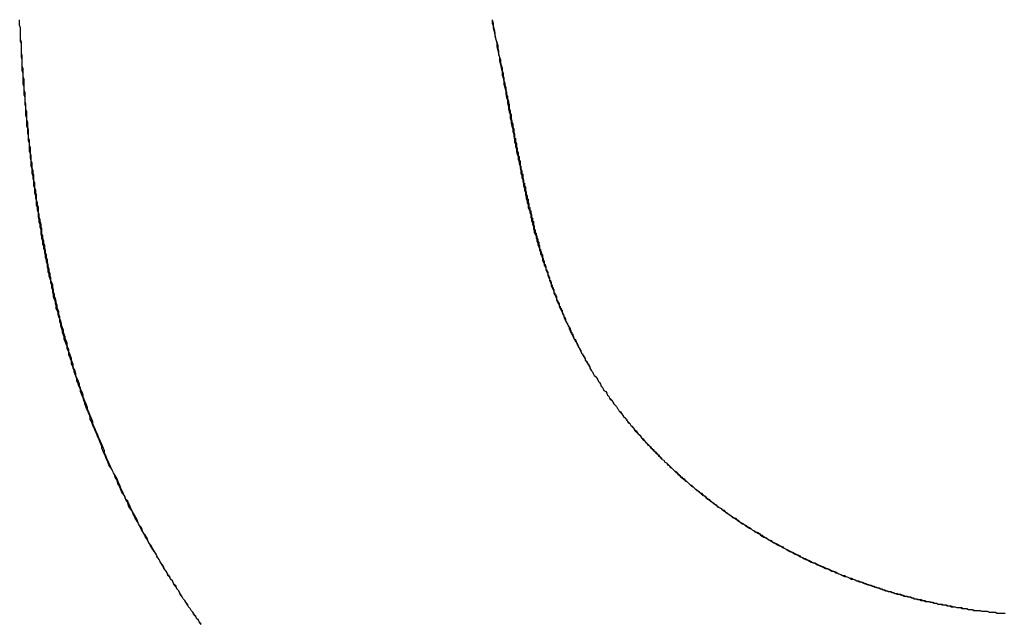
# Model space of a CAD drawing. Extents: x -55 to 3310, y -427 to 1727.
# Tile 27 of 79: x 1008.666 to 1009.768, y 529.299 to 529.975. Entities that reach past the tile are written whole.
import ezdxf

# ---------------------------------------------------------------- set-up
doc = ezdxf.new("R2010")
doc.units = 0
doc.linetypes.add('DURCHGEHEND', pattern=[0])
doc.layers.add('KF_PASSIO_SUB_15_FRONT', color=7, linetype='DURCHGEHEND')

# ---------------------------------------------------------------- blocks, each defined once
blk = doc.blocks.new('KF_PASSIO_SUB_15_FRONT')
at = {"layer": 'KF_PASSIO_SUB_15_FRONT'}
for points in [[(-221.414, -392.464, 0), (-221.416, -392.462, 0), (-221.417, -392.46, 0), (-221.419, -392.458, 0), (-221.42, -392.456, 0), (-221.422, -392.453, 0), (-221.423, -392.451, 0), (-221.425, -392.449, 0), (-221.426, -392.447, 0), (-221.428, -392.445, 0), (-221.429, -392.442, 0), (-221.431, -392.44, 0), (-221.432, -392.438, 0), (-221.434, -392.436, 0), (-221.435, -392.434, 0), (-221.437, -392.431, 0), (-221.438, -392.429, 0), (-221.439, -392.427, 0), (-221.441, -392.425, 0), (-221.442, -392.422, 0), (-221.444, -392.42, 0), (-221.445, -392.418, 0), (-221.446, -392.416, 0), (-221.448, -392.414, 0), (-221.449, -392.411, 0), (-221.451, -392.409, 0), (-221.452, -392.407, 0), (-221.453, -392.405, 0), (-221.455, -392.403, 0), (-221.456, -392.4, 0), (-221.457, -392.398, 0), (-221.459, -392.396, 0), (-221.46, -392.394, 0), (-221.461, -392.392, 0), (-221.463, -392.389, 0), (-221.464, -392.387, 0), (-221.465, -392.385, 0), (-221.466, -392.383, 0), (-221.468, -392.38, 0), (-221.469, -392.378, 0), (-221.47, -392.376, 0), (-221.472, -392.374, 0), (-221.473, -392.372, 0), (-221.474, -392.369, 0), (-221.475, -392.367, 0), (-221.476, -392.365, 0), (-221.478, -392.363, 0), (-221.479, -392.361, 0), (-221.48, -392.358, 0), (-221.481, -392.356, 0), (-221.483, -392.354, 0), (-221.484, -392.352, 0), (-221.485, -392.349, 0), (-221.486, -392.347, 0), (-221.487, -392.345, 0), (-221.488, -392.343, 0), (-221.49, -392.34, 0), (-221.491, -392.338, 0), (-221.492, -392.336, 0), (-221.493, -392.334, 0), (-221.494, -392.331, 0), (-221.495, -392.329, 0), (-221.496, -392.327, 0), (-221.498, -392.325, 0), (-221.499, -392.323, 0), (-221.5, -392.32, 0), (-221.501, -392.318, 0), (-221.502, -392.316, 0), (-221.503, -392.314, 0), (-221.504, -392.311, 0), (-221.505, -392.309, 0), (-221.506, -392.307, 0), (-221.507, -392.304, 0), (-221.508, -392.302, 0), (-221.509, -392.3, 0), (-221.51, -392.298, 0), (-221.512, -392.295, 0), (-221.513, -392.293, 0), (-221.514, -392.291, 0), (-221.515, -392.289, 0), (-221.516, -392.286, 0), (-221.517, -392.284, 0), (-221.518, -392.282, 0), (-221.519, -392.28, 0), (-221.52, -392.277, 0), (-221.521, -392.275, 0), (-221.522, -392.273, 0), (-221.522, -392.27, 0), (-221.523, -392.268, 0), (-221.524, -392.266, 0), (-221.525, -392.263, 0), (-221.526, -392.261, 0), (-221.527, -392.259, 0), (-221.528, -392.257, 0), (-221.529, -392.254, 0), (-221.53, -392.252, 0), (-221.531, -392.25, 0), (-221.532, -392.247, 0), (-221.533, -392.245, 0), (-221.534, -392.243, 0), (-221.535, -392.24, 0), (-221.535, -392.238, 0), (-221.536, -392.236, 0), (-221.537, -392.233, 0), (-221.538, -392.231, 0), (-221.539, -392.229, 0), (-221.54, -392.226, 0), (-221.541, -392.224, 0), (-221.541, -392.222, 0), (-221.542, -392.219, 0), (-221.543, -392.217, 0), (-221.544, -392.215, 0), (-221.545, -392.212, 0), (-221.546, -392.21, 0), (-221.546, -392.208, 0), (-221.547, -392.205, 0), (-221.548, -392.203, 0), (-221.549, -392.2, 0), (-221.55, -392.198, 0), (-221.55, -392.196, 0), (-221.551, -392.193, 0), (-221.552, -392.191, 0), (-221.553, -392.189, 0), (-221.554, -392.186, 0), (-221.554, -392.184, 0), (-221.555, -392.181, 0), (-221.556, -392.179, 0), (-221.557, -392.177, 0), (-221.557, -392.174, 0), (-221.558, -392.172, 0), (-221.559, -392.169, 0), (-221.559, -392.167, 0), (-221.56, -392.164, 0), (-221.561, -392.162, 0), (-221.562, -392.16, 0), (-221.562, -392.157, 0), (-221.563, -392.155, 0), (-221.564, -392.152, 0), (-221.564, -392.15, 0), (-221.565, -392.147, 0), (-221.566, -392.145, 0), (-221.566, -392.143, 0), (-221.567, -392.14, 0), (-221.568, -392.138, 0), (-221.568, -392.135, 0), (-221.569, -392.133, 0), (-221.57, -392.13, 0), (-221.57, -392.128, 0), (-221.571, -392.125, 0), (-221.572, -392.123, 0), (-221.572, -392.12, 0), (-221.573, -392.118, 0), (-221.573, -392.115, 0), (-221.574, -392.113, 0), (-221.575, -392.11, 0), (-221.575, -392.108, 0), (-221.576, -392.105, 0), (-221.576, -392.103, 0), (-221.577, -392.1, 0), (-221.578, -392.098, 0), (-221.578, -392.095, 0), (-221.579, -392.093, 0), (-221.579, -392.09, 0), (-221.58, -392.087, 0), (-221.58, -392.085, 0), (-221.581, -392.082, 0), (-221.582, -392.08, 0), (-221.582, -392.077, 0), (-221.583, -392.075, 0), (-221.583, -392.072, 0), (-221.584, -392.07, 0), (-221.584, -392.067, 0), (-221.585, -392.064, 0), (-221.585, -392.062, 0), (-221.586, -392.059, 0), (-221.586, -392.057, 0), (-221.587, -392.054, 0), (-221.587, -392.051, 0), (-221.588, -392.049, 0), (-221.588, -392.046, 0), (-221.589, -392.043, 0), (-221.589, -392.041, 0), (-221.59, -392.038, 0), (-221.59, -392.036, 0), (-221.591, -392.033, 0), (-221.591, -392.03, 0), (-221.592, -392.028, 0), (-221.592, -392.025, 0), (-221.592, -392.022, 0), (-221.593, -392.02, 0), (-221.593, -392.017, 0), (-221.594, -392.014, 0), (-221.594, -392.012, 0), (-221.595, -392.009, 0), (-221.595, -392.006, 0), (-221.596, -392.004, 0), (-221.596, -392.001, 0), (-221.596, -391.998, 0), (-221.597, -391.995, 0), (-221.597, -391.993, 0), (-221.598, -391.99, 0), (-221.598, -391.987, 0), (-221.598, -391.984, 0), (-221.599, -391.982, 0), (-221.599, -391.979, 0), (-221.6, -391.976, 0), (-221.6, -391.973, 0), (-221.6, -391.971, 0), (-221.601, -391.968, 0), (-221.601, -391.965, 0), (-221.601, -391.962, 0), (-221.602, -391.96, 0), (-221.602, -391.957, 0), (-221.603, -391.954, 0), (-221.603, -391.951, 0), (-221.603, -391.948, 0), (-221.604, -391.946, 0), (-221.604, -391.943, 0), (-221.604, -391.94, 0), (-221.605, -391.937, 0), (-221.605, -391.934, 0), (-221.605, -391.931, 0), (-221.606, -391.929, 0), (-221.606, -391.926, 0), (-221.606, -391.923, 0), (-221.607, -391.92, 0), (-221.607, -391.917, 0), (-221.607, -391.914, 0), (-221.607, -391.911, 0), (-221.608, -391.908, 0), (-221.608, -391.906, 0), (-221.608, -391.903, 0), (-221.609, -391.9, 0), (-221.609, -391.897, 0), (-221.609, -391.894, 0), (-221.609, -391.891, 0), (-221.61, -391.888, 0), (-221.61, -391.885, 0), (-221.61, -391.882, 0), (-221.611, -391.879, 0), (-221.611, -391.876, 0), (-221.611, -391.873, 0), (-221.611, -391.87, 0), (-221.612, -391.867, 0), (-221.612, -391.864, 0), (-221.612, -391.861, 0), (-221.612, -391.858, 0), (-221.612, -391.855, 0), (-221.613, -391.852, 0), (-221.613, -391.849, 0), (-221.613, -391.846, 0), (-221.613, -391.843, 0), (-221.614, -391.84, 0), (-221.614, -391.837, 0), (-221.614, -391.834, 0), (-221.614, -391.831, 0), (-221.614, -391.828, 0), (-221.615, -391.825, 0), (-221.615, -391.822, 0), (-221.615, -391.819, 0), (-221.615, -391.816, 0), (-221.615, -391.813, 0), (-221.616, -391.81, 0), (-221.616, -391.807, 0), (-221.616, -391.803, 0), (-221.616, -391.8, 0), (-221.616, -391.797, 0), (-221.617, -391.794, 0), (-221.617, -391.791, 0), (-221.617, -391.788, 0)], [(-221.414, -392.465, 0), (-221.416, -392.462, 0), (-221.417, -392.46, 0), (-221.419, -392.458, 0), (-221.42, -392.456, 0), (-221.422, -392.454, 0), (-221.423, -392.451, 0), (-221.425, -392.449, 0), (-221.426, -392.447, 0), (-221.428, -392.445, 0), (-221.429, -392.443, 0), (-221.431, -392.44, 0), (-221.432, -392.438, 0), (-221.434, -392.436, 0), (-221.435, -392.434, 0), (-221.437, -392.432, 0), (-221.438, -392.429, 0), (-221.439, -392.427, 0), (-221.441, -392.425, 0), (-221.442, -392.423, 0), (-221.444, -392.421, 0), (-221.445, -392.418, 0), (-221.446, -392.416, 0), (-221.448, -392.414, 0), (-221.449, -392.412, 0), (-221.451, -392.41, 0), (-221.452, -392.407, 0), (-221.453, -392.405, 0), (-221.455, -392.403, 0), (-221.456, -392.401, 0), (-221.457, -392.399, 0), (-221.459, -392.396, 0), (-221.46, -392.394, 0), (-221.461, -392.392, 0), (-221.463, -392.39, 0), (-221.464, -392.387, 0), (-221.465, -392.385, 0), (-221.467, -392.383, 0), (-221.468, -392.381, 0), (-221.469, -392.379, 0), (-221.471, -392.376, 0), (-221.472, -392.374, 0), (-221.473, -392.372, 0), (-221.474, -392.37, 0), (-221.476, -392.367, 0), (-221.477, -392.365, 0), (-221.478, -392.363, 0), (-221.479, -392.361, 0), (-221.481, -392.358, 0), (-221.482, -392.356, 0), (-221.483, -392.354, 0), (-221.484, -392.352, 0), (-221.485, -392.35, 0), (-221.487, -392.347, 0), (-221.488, -392.345, 0), (-221.489, -392.343, 0), (-221.49, -392.341, 0), (-221.491, -392.338, 0), (-221.493, -392.336, 0), (-221.494, -392.334, 0), (-221.495, -392.332, 0), (-221.496, -392.329, 0), (-221.497, -392.327, 0), (-221.498, -392.325, 0), (-221.499, -392.322, 0), (-221.5, -392.32, 0), (-221.502, -392.318, 0), (-221.503, -392.316, 0), (-221.504, -392.313, 0), (-221.505, -392.311, 0), (-221.506, -392.309, 0), (-221.507, -392.307, 0), (-221.508, -392.304, 0), (-221.509, -392.302, 0), (-221.51, -392.3, 0), (-221.511, -392.297, 0), (-221.512, -392.295, 0), (-221.513, -392.293, 0), (-221.514, -392.291, 0), (-221.516, -392.288, 0), (-221.517, -392.286, 0), (-221.518, -392.284, 0), (-221.519, -392.281, 0), (-221.52, -392.279, 0), (-221.521, -392.277, 0), (-221.522, -392.274, 0), (-221.523, -392.272, 0), (-221.524, -392.27, 0), (-221.525, -392.268, 0), (-221.525, -392.265, 0), (-221.526, -392.263, 0), (-221.527, -392.261, 0), (-221.528, -392.258, 0), (-221.529, -392.256, 0), (-221.53, -392.254, 0), (-221.531, -392.251, 0), (-221.532, -392.249, 0), (-221.533, -392.247, 0), (-221.534, -392.244, 0), (-221.535, -392.242, 0), (-221.536, -392.24, 0), (-221.537, -392.237, 0), (-221.538, -392.235, 0), (-221.538, -392.233, 0), (-221.539, -392.23, 0), (-221.54, -392.228, 0), (-221.541, -392.225, 0), (-221.542, -392.223, 0), (-221.543, -392.221, 0), (-221.544, -392.218, 0), (-221.544, -392.216, 0), (-221.545, -392.214, 0), (-221.546, -392.211, 0), (-221.547, -392.209, 0), (-221.548, -392.206, 0), (-221.549, -392.204, 0), (-221.549, -392.202, 0), (-221.55, -392.199, 0), (-221.551, -392.197, 0), (-221.552, -392.194, 0), (-221.553, -392.192, 0), (-221.553, -392.19, 0), (-221.554, -392.187, 0), (-221.555, -392.185, 0), (-221.556, -392.182, 0), (-221.556, -392.18, 0), (-221.557, -392.178, 0), (-221.558, -392.175, 0), (-221.559, -392.173, 0), (-221.559, -392.17, 0), (-221.56, -392.168, 0), (-221.561, -392.165, 0), (-221.562, -392.163, 0), (-221.562, -392.16, 0), (-221.563, -392.158, 0), (-221.564, -392.156, 0), (-221.564, -392.153, 0), (-221.565, -392.151, 0), (-221.566, -392.148, 0), (-221.567, -392.146, 0), (-221.567, -392.143, 0), (-221.568, -392.141, 0), (-221.569, -392.138, 0), (-221.569, -392.136, 0), (-221.57, -392.133, 0), (-221.571, -392.131, 0), (-221.571, -392.128, 0), (-221.572, -392.126, 0), (-221.572, -392.123, 0), (-221.573, -392.121, 0), (-221.574, -392.118, 0), (-221.574, -392.116, 0), (-221.575, -392.113, 0), (-221.576, -392.111, 0), (-221.576, -392.108, 0), (-221.577, -392.106, 0), (-221.577, -392.103, 0), (-221.578, -392.101, 0), (-221.579, -392.098, 0), (-221.579, -392.096, 0), (-221.58, -392.093, 0), (-221.58, -392.09, 0), (-221.581, -392.088, 0), (-221.581, -392.085, 0), (-221.582, -392.083, 0), (-221.582, -392.08, 0), (-221.583, -392.078, 0), (-221.584, -392.075, 0), (-221.584, -392.072, 0), (-221.585, -392.07, 0), (-221.585, -392.067, 0), (-221.586, -392.065, 0), (-221.586, -392.062, 0), (-221.587, -392.059, 0), (-221.587, -392.057, 0), (-221.588, -392.054, 0), (-221.588, -392.052, 0), (-221.589, -392.049, 0), (-221.589, -392.046, 0), (-221.59, -392.044, 0), (-221.59, -392.041, 0), (-221.591, -392.039, 0), (-221.591, -392.036, 0), (-221.592, -392.033, 0), (-221.592, -392.031, 0), (-221.593, -392.028, 0), (-221.593, -392.025, 0), (-221.593, -392.023, 0), (-221.594, -392.02, 0), (-221.594, -392.017, 0), (-221.595, -392.015, 0), (-221.595, -392.012, 0), (-221.596, -392.009, 0), (-221.596, -392.007, 0), (-221.596, -392.004, 0), (-221.597, -392.001, 0), (-221.597, -391.998, 0), (-221.598, -391.996, 0), (-221.598, -391.993, 0), (-221.598, -391.99, 0), (-221.599, -391.988, 0), (-221.599, -391.985, 0), (-221.6, -391.982, 0), (-221.6, -391.979, 0), (-221.6, -391.977, 0), (-221.601, -391.974, 0), (-221.601, -391.971, 0), (-221.601, -391.968, 0), (-221.602, -391.966, 0), (-221.602, -391.963, 0), (-221.603, -391.96, 0), (-221.603, -391.957, 0), (-221.603, -391.955, 0), (-221.604, -391.952, 0), (-221.604, -391.949, 0), (-221.604, -391.946, 0), (-221.605, -391.943, 0), (-221.605, -391.941, 0), (-221.605, -391.938, 0), (-221.606, -391.935, 0), (-221.606, -391.932, 0), (-221.606, -391.929, 0), (-221.606, -391.926, 0), (-221.607, -391.924, 0), (-221.607, -391.921, 0), (-221.607, -391.918, 0), (-221.608, -391.915, 0), (-221.608, -391.912, 0), (-221.608, -391.909, 0), (-221.609, -391.907, 0), (-221.609, -391.904, 0), (-221.609, -391.901, 0), (-221.609, -391.898, 0), (-221.61, -391.895, 0), (-221.61, -391.892, 0), (-221.61, -391.889, 0), (-221.61, -391.886, 0), (-221.611, -391.883, 0), (-221.611, -391.881, 0), (-221.611, -391.878, 0), (-221.611, -391.875, 0), (-221.612, -391.872, 0), (-221.612, -391.869, 0), (-221.612, -391.866, 0), (-221.612, -391.863, 0), (-221.613, -391.86, 0), (-221.613, -391.857, 0), (-221.613, -391.854, 0), (-221.613, -391.851, 0), (-221.613, -391.848, 0), (-221.614, -391.845, 0), (-221.614, -391.842, 0), (-221.614, -391.839, 0), (-221.614, -391.836, 0), (-221.614, -391.833, 0), (-221.615, -391.83, 0), (-221.615, -391.827, 0), (-221.615, -391.824, 0), (-221.615, -391.821, 0), (-221.615, -391.818, 0), (-221.615, -391.815, 0), (-221.616, -391.812, 0), (-221.616, -391.809, 0), (-221.616, -391.806, 0), (-221.616, -391.803, 0), (-221.616, -391.8, 0), (-221.616, -391.797, 0), (-221.617, -391.794, 0), (-221.617, -391.791, 0), (-221.617, -391.788, 0)], [(-221.088, -391.788, 0), (-221.088, -391.792, 0), (-221.087, -391.795, 0), (-221.086, -391.799, 0), (-221.085, -391.803, 0), (-221.085, -391.806, 0), (-221.084, -391.81, 0), (-221.083, -391.813, 0), (-221.082, -391.817, 0), (-221.082, -391.82, 0), (-221.081, -391.823, 0), (-221.081, -391.827, 0), (-221.08, -391.83, 0), (-221.079, -391.833, 0), (-221.079, -391.836, 0), (-221.078, -391.839, 0), (-221.077, -391.842, 0), (-221.077, -391.845, 0), (-221.076, -391.848, 0), (-221.076, -391.851, 0), (-221.075, -391.853, 0), (-221.075, -391.856, 0), (-221.074, -391.859, 0), (-221.074, -391.861, 0), (-221.073, -391.864, 0), (-221.073, -391.867, 0), (-221.072, -391.869, 0), (-221.072, -391.872, 0), (-221.071, -391.874, 0), (-221.071, -391.876, 0), (-221.07, -391.879, 0), (-221.07, -391.881, 0), (-221.069, -391.883, 0), (-221.069, -391.886, 0), (-221.069, -391.888, 0), (-221.068, -391.89, 0), (-221.068, -391.892, 0), (-221.067, -391.894, 0), (-221.067, -391.896, 0), (-221.067, -391.899, 0), (-221.066, -391.901, 0), (-221.066, -391.903, 0), (-221.065, -391.905, 0), (-221.065, -391.907, 0), (-221.065, -391.908, 0), (-221.064, -391.91, 0), (-221.064, -391.912, 0), (-221.064, -391.914, 0), (-221.063, -391.916, 0), (-221.063, -391.918, 0), (-221.063, -391.92, 0), (-221.062, -391.921, 0), (-221.062, -391.923, 0), (-221.062, -391.925, 0), (-221.061, -391.927, 0), (-221.061, -391.928, 0), (-221.061, -391.93, 0), (-221.06, -391.932, 0), (-221.06, -391.933, 0), (-221.06, -391.935, 0), (-221.059, -391.937, 0), (-221.059, -391.938, 0), (-221.059, -391.94, 0), (-221.058, -391.941, 0), (-221.058, -391.943, 0), (-221.058, -391.945, 0), (-221.057, -391.946, 0), (-221.057, -391.948, 0), (-221.057, -391.949, 0), (-221.057, -391.951, 0), (-221.056, -391.952, 0), (-221.056, -391.954, 0), (-221.056, -391.955, 0), (-221.055, -391.957, 0), (-221.055, -391.958, 0), (-221.055, -391.96, 0), (-221.054, -391.961, 0), (-221.054, -391.962, 0), (-221.054, -391.964, 0), (-221.054, -391.965, 0), (-221.053, -391.967, 0), (-221.053, -391.968, 0), (-221.053, -391.97, 0), (-221.052, -391.971, 0), (-221.052, -391.972, 0), (-221.052, -391.974, 0), (-221.051, -391.975, 0), (-221.051, -391.977, 0), (-221.051, -391.978, 0), (-221.051, -391.979, 0), (-221.05, -391.981, 0), (-221.05, -391.982, 0), (-221.05, -391.983, 0), (-221.049, -391.985, 0), (-221.049, -391.986, 0), (-221.049, -391.988, 0), (-221.048, -391.989, 0), (-221.048, -391.99, 0), (-221.048, -391.992, 0), (-221.048, -391.993, 0), (-221.047, -391.994, 0), (-221.047, -391.996, 0), (-221.047, -391.997, 0), (-221.046, -391.998, 0), (-221.046, -392, 0), (-221.046, -392.001, 0), (-221.045, -392.002, 0), (-221.045, -392.004, 0), (-221.045, -392.005, 0), (-221.044, -392.006, 0), (-221.044, -392.008, 0), (-221.044, -392.009, 0), (-221.043, -392.01, 0), (-221.043, -392.012, 0), (-221.043, -392.013, 0), (-221.042, -392.014, 0), (-221.042, -392.016, 0), (-221.042, -392.017, 0), (-221.042, -392.018, 0), (-221.041, -392.019, 0), (-221.041, -392.021, 0), (-221.041, -392.022, 0), (-221.04, -392.023, 0), (-221.04, -392.025, 0), (-221.04, -392.026, 0), (-221.039, -392.027, 0), (-221.039, -392.029, 0), (-221.038, -392.03, 0), (-221.038, -392.031, 0), (-221.038, -392.032, 0), (-221.037, -392.034, 0), (-221.037, -392.035, 0), (-221.037, -392.036, 0), (-221.036, -392.037, 0), (-221.036, -392.039, 0), (-221.036, -392.04, 0), (-221.035, -392.041, 0), (-221.035, -392.042, 0), (-221.035, -392.044, 0), (-221.034, -392.045, 0), (-221.034, -392.046, 0), (-221.034, -392.047, 0), (-221.033, -392.049, 0), (-221.033, -392.05, 0), (-221.032, -392.051, 0), (-221.032, -392.052, 0), (-221.032, -392.054, 0), (-221.031, -392.055, 0), (-221.031, -392.056, 0), (-221.031, -392.057, 0), (-221.03, -392.058, 0), (-221.03, -392.06, 0), (-221.03, -392.061, 0), (-221.029, -392.062, 0), (-221.029, -392.063, 0), (-221.028, -392.064, 0), (-221.028, -392.066, 0), (-221.028, -392.067, 0), (-221.027, -392.068, 0), (-221.027, -392.069, 0), (-221.026, -392.07, 0), (-221.026, -392.072, 0), (-221.026, -392.073, 0), (-221.025, -392.074, 0), (-221.025, -392.075, 0), (-221.024, -392.076, 0), (-221.024, -392.077, 0), (-221.024, -392.079, 0), (-221.023, -392.08, 0), (-221.023, -392.081, 0), (-221.022, -392.082, 0), (-221.022, -392.083, 0), (-221.022, -392.084, 0), (-221.021, -392.086, 0), (-221.021, -392.087, 0), (-221.02, -392.088, 0), (-221.02, -392.089, 0), (-221.019, -392.09, 0), (-221.019, -392.091, 0), (-221.019, -392.093, 0), (-221.018, -392.094, 0), (-221.018, -392.095, 0), (-221.017, -392.096, 0), (-221.017, -392.097, 0), (-221.016, -392.098, 0), (-221.016, -392.1, 0), (-221.016, -392.101, 0), (-221.015, -392.102, 0), (-221.015, -392.103, 0), (-221.014, -392.104, 0), (-221.014, -392.105, 0), (-221.013, -392.106, 0), (-221.013, -392.108, 0), (-221.012, -392.109, 0), (-221.012, -392.11, 0), (-221.011, -392.111, 0), (-221.011, -392.112, 0), (-221.01, -392.113, 0), (-221.01, -392.114, 0), (-221.01, -392.116, 0), (-221.009, -392.117, 0), (-221.009, -392.118, 0), (-221.008, -392.119, 0), (-221.008, -392.12, 0), (-221.007, -392.121, 0), (-221.007, -392.122, 0), (-221.006, -392.123, 0), (-221.006, -392.125, 0), (-221.005, -392.126, 0), (-221.005, -392.127, 0), (-221.004, -392.128, 0), (-221.004, -392.129, 0), (-221.003, -392.13, 0), (-221.003, -392.131, 0), (-221.002, -392.132, 0), (-221.001, -392.134, 0), (-221.001, -392.135, 0), (-221, -392.136, 0), (-221, -392.137, 0), (-220.999, -392.138, 0), (-220.999, -392.139, 0), (-220.998, -392.14, 0), (-220.998, -392.141, 0), (-220.997, -392.143, 0), (-220.997, -392.144, 0), (-220.996, -392.145, 0), (-220.995, -392.146, 0), (-220.995, -392.147, 0), (-220.994, -392.148, 0), (-220.994, -392.149, 0), (-220.993, -392.15, 0), (-220.993, -392.152, 0), (-220.992, -392.153, 0), (-220.992, -392.154, 0), (-220.991, -392.155, 0), (-220.99, -392.156, 0), (-220.99, -392.157, 0), (-220.989, -392.158, 0), (-220.989, -392.159, 0), (-220.988, -392.161, 0), (-220.987, -392.162, 0), (-220.987, -392.163, 0), (-220.986, -392.164, 0), (-220.986, -392.165, 0), (-220.985, -392.166, 0), (-220.984, -392.167, 0), (-220.984, -392.169, 0), (-220.983, -392.17, 0), (-220.982, -392.171, 0), (-220.982, -392.172, 0), (-220.981, -392.173, 0), (-220.98, -392.174, 0), (-220.98, -392.175, 0), (-220.979, -392.176, 0), (-220.979, -392.178, 0), (-220.978, -392.179, 0)], [(-221.088, -391.788, 0), (-221.087, -391.792, 0), (-221.087, -391.797, 0), (-221.086, -391.801, 0), (-221.085, -391.805, 0), (-221.084, -391.81, 0), (-221.083, -391.814, 0), (-221.083, -391.818, 0), (-221.082, -391.822, 0), (-221.081, -391.826, 0), (-221.08, -391.83, 0), (-221.08, -391.834, 0), (-221.079, -391.838, 0), (-221.078, -391.842, 0), (-221.077, -391.846, 0), (-221.077, -391.85, 0), (-221.076, -391.853, 0), (-221.075, -391.857, 0), (-221.075, -391.86, 0), (-221.074, -391.864, 0), (-221.073, -391.868, 0), (-221.073, -391.871, 0), (-221.072, -391.875, 0), (-221.071, -391.878, 0), (-221.071, -391.881, 0), (-221.07, -391.885, 0), (-221.07, -391.888, 0), (-221.069, -391.891, 0), (-221.068, -391.894, 0), (-221.068, -391.898, 0), (-221.067, -391.901, 0), (-221.067, -391.904, 0), (-221.066, -391.907, 0), (-221.065, -391.91, 0), (-221.065, -391.913, 0), (-221.064, -391.916, 0), (-221.064, -391.919, 0), (-221.063, -391.922, 0), (-221.063, -391.925, 0), (-221.062, -391.927, 0), (-221.062, -391.93, 0), (-221.061, -391.933, 0), (-221.061, -391.936, 0), (-221.06, -391.939, 0), (-221.059, -391.941, 0), (-221.059, -391.944, 0), (-221.058, -391.947, 0), (-221.058, -391.949, 0), (-221.057, -391.952, 0), (-221.057, -391.954, 0), (-221.056, -391.957, 0), (-221.056, -391.96, 0), (-221.055, -391.962, 0), (-221.055, -391.965, 0), (-221.054, -391.967, 0), (-221.054, -391.969, 0), (-221.053, -391.972, 0), (-221.053, -391.974, 0), (-221.052, -391.977, 0), (-221.052, -391.979, 0), (-221.051, -391.981, 0), (-221.051, -391.984, 0), (-221.05, -391.986, 0), (-221.05, -391.988, 0), (-221.049, -391.991, 0), (-221.049, -391.993, 0), (-221.048, -391.995, 0), (-221.048, -391.998, 0), (-221.047, -392, 0), (-221.046, -392.002, 0), (-221.046, -392.004, 0), (-221.045, -392.006, 0), (-221.045, -392.009, 0), (-221.044, -392.011, 0), (-221.044, -392.013, 0), (-221.043, -392.015, 0), (-221.043, -392.017, 0), (-221.042, -392.019, 0), (-221.042, -392.022, 0), (-221.041, -392.024, 0), (-221.041, -392.026, 0), (-221.04, -392.028, 0), (-221.039, -392.03, 0), (-221.039, -392.032, 0), (-221.038, -392.034, 0), (-221.038, -392.036, 0), (-221.037, -392.038, 0), (-221.037, -392.04, 0), (-221.036, -392.042, 0), (-221.035, -392.044, 0), (-221.035, -392.046, 0), (-221.034, -392.048, 0), (-221.034, -392.05, 0), (-221.033, -392.052, 0), (-221.032, -392.055, 0), (-221.032, -392.057, 0), (-221.031, -392.059, 0), (-221.03, -392.061, 0), (-221.03, -392.063, 0), (-221.029, -392.064, 0), (-221.028, -392.066, 0), (-221.028, -392.068, 0), (-221.027, -392.07, 0), (-221.026, -392.072, 0), (-221.026, -392.074, 0), (-221.025, -392.076, 0), (-221.024, -392.078, 0), (-221.024, -392.08, 0), (-221.023, -392.082, 0), (-221.022, -392.084, 0), (-221.022, -392.086, 0), (-221.021, -392.088, 0), (-221.02, -392.09, 0), (-221.019, -392.092, 0), (-221.019, -392.094, 0), (-221.018, -392.096, 0), (-221.017, -392.098, 0), (-221.016, -392.1, 0), (-221.016, -392.102, 0), (-221.015, -392.104, 0), (-221.014, -392.106, 0), (-221.013, -392.107, 0), (-221.013, -392.109, 0), (-221.012, -392.111, 0), (-221.011, -392.113, 0), (-221.01, -392.115, 0), (-221.009, -392.117, 0), (-221.008, -392.119, 0), (-221.008, -392.121, 0), (-221.007, -392.123, 0), (-221.006, -392.125, 0), (-221.005, -392.127, 0), (-221.004, -392.129, 0), (-221.003, -392.13, 0), (-221.002, -392.132, 0), (-221.002, -392.134, 0), (-221.001, -392.136, 0), (-221, -392.138, 0), (-220.999, -392.14, 0), (-220.998, -392.142, 0), (-220.997, -392.144, 0), (-220.996, -392.146, 0), (-220.995, -392.148, 0), (-220.994, -392.149, 0), (-220.993, -392.151, 0), (-220.992, -392.153, 0), (-220.991, -392.155, 0), (-220.99, -392.157, 0), (-220.989, -392.159, 0), (-220.988, -392.161, 0), (-220.987, -392.162, 0), (-220.986, -392.164, 0), (-220.985, -392.166, 0), (-220.984, -392.168, 0), (-220.983, -392.17, 0), (-220.982, -392.172, 0), (-220.981, -392.173, 0), (-220.98, -392.175, 0), (-220.979, -392.177, 0), (-220.978, -392.179, 0)], [(-220.978, -392.179, 0), (-220.977, -392.181, 0), (-220.976, -392.182, 0), (-220.975, -392.184, 0), (-220.974, -392.186, 0), (-220.973, -392.187, 0), (-220.971, -392.189, 0), (-220.97, -392.191, 0), (-220.969, -392.193, 0), (-220.968, -392.194, 0), (-220.967, -392.196, 0), (-220.966, -392.198, 0), (-220.965, -392.199, 0), (-220.964, -392.201, 0), (-220.963, -392.203, 0), (-220.961, -392.204, 0), (-220.96, -392.206, 0), (-220.959, -392.208, 0), (-220.958, -392.209, 0), (-220.957, -392.211, 0), (-220.956, -392.213, 0), (-220.954, -392.214, 0), (-220.953, -392.216, 0), (-220.952, -392.218, 0), (-220.951, -392.219, 0), (-220.949, -392.221, 0), (-220.948, -392.223, 0), (-220.947, -392.224, 0), (-220.946, -392.226, 0), (-220.944, -392.227, 0), (-220.943, -392.229, 0), (-220.942, -392.231, 0), (-220.941, -392.232, 0), (-220.939, -392.234, 0), (-220.938, -392.235, 0), (-220.937, -392.237, 0), (-220.936, -392.239, 0), (-220.934, -392.24, 0), (-220.933, -392.242, 0), (-220.932, -392.243, 0), (-220.93, -392.245, 0), (-220.929, -392.247, 0), (-220.928, -392.248, 0), (-220.926, -392.25, 0), (-220.925, -392.251, 0), (-220.923, -392.253, 0), (-220.922, -392.254, 0), (-220.921, -392.256, 0), (-220.919, -392.257, 0), (-220.918, -392.259, 0), (-220.917, -392.26, 0), (-220.915, -392.262, 0), (-220.914, -392.263, 0), (-220.912, -392.265, 0), (-220.911, -392.266, 0), (-220.91, -392.268, 0), (-220.908, -392.269, 0), (-220.907, -392.271, 0), (-220.905, -392.272, 0), (-220.904, -392.274, 0), (-220.902, -392.275, 0), (-220.901, -392.277, 0), (-220.899, -392.278, 0), (-220.898, -392.28, 0), (-220.896, -392.281, 0), (-220.895, -392.283, 0), (-220.893, -392.284, 0), (-220.892, -392.285, 0), (-220.89, -392.287, 0), (-220.889, -392.288, 0), (-220.887, -392.29, 0), (-220.886, -392.291, 0), (-220.884, -392.293, 0), (-220.883, -392.294, 0), (-220.881, -392.295, 0), (-220.88, -392.297, 0), (-220.878, -392.298, 0), (-220.877, -392.3, 0), (-220.875, -392.301, 0), (-220.873, -392.302, 0), (-220.872, -392.304, 0), (-220.87, -392.305, 0), (-220.869, -392.306, 0), (-220.867, -392.308, 0), (-220.865, -392.309, 0), (-220.864, -392.31, 0), (-220.862, -392.312, 0), (-220.861, -392.313, 0), (-220.859, -392.314, 0), (-220.857, -392.316, 0), (-220.856, -392.317, 0), (-220.854, -392.318, 0), (-220.852, -392.32, 0), (-220.851, -392.321, 0), (-220.849, -392.322, 0), (-220.848, -392.324, 0), (-220.846, -392.325, 0), (-220.844, -392.326, 0), (-220.843, -392.327, 0), (-220.841, -392.329, 0), (-220.839, -392.33, 0), (-220.837, -392.331, 0), (-220.836, -392.333, 0), (-220.834, -392.334, 0), (-220.832, -392.335, 0), (-220.831, -392.336, 0), (-220.829, -392.337, 0), (-220.827, -392.339, 0), (-220.826, -392.34, 0), (-220.824, -392.341, 0), (-220.822, -392.342, 0), (-220.82, -392.344, 0), (-220.819, -392.345, 0), (-220.817, -392.346, 0), (-220.815, -392.347, 0), (-220.813, -392.348, 0), (-220.812, -392.349, 0), (-220.81, -392.351, 0), (-220.808, -392.352, 0), (-220.806, -392.353, 0), (-220.804, -392.354, 0), (-220.803, -392.355, 0), (-220.801, -392.356, 0), (-220.799, -392.357, 0), (-220.797, -392.359, 0), (-220.795, -392.36, 0), (-220.794, -392.361, 0), (-220.792, -392.362, 0), (-220.79, -392.363, 0), (-220.788, -392.364, 0), (-220.786, -392.365, 0), (-220.785, -392.366, 0), (-220.783, -392.367, 0), (-220.781, -392.368, 0), (-220.779, -392.37, 0), (-220.777, -392.371, 0), (-220.775, -392.372, 0), (-220.774, -392.373, 0), (-220.772, -392.374, 0), (-220.77, -392.375, 0), (-220.768, -392.376, 0), (-220.766, -392.377, 0), (-220.764, -392.378, 0), (-220.762, -392.379, 0), (-220.76, -392.38, 0), (-220.759, -392.381, 0), (-220.757, -392.382, 0), (-220.755, -392.383, 0), (-220.753, -392.384, 0), (-220.751, -392.385, 0), (-220.749, -392.386, 0), (-220.747, -392.387, 0), (-220.745, -392.388, 0), (-220.743, -392.389, 0), (-220.741, -392.39, 0), (-220.74, -392.391, 0), (-220.738, -392.391, 0), (-220.736, -392.392, 0), (-220.734, -392.393, 0), (-220.732, -392.394, 0), (-220.73, -392.395, 0), (-220.728, -392.396, 0), (-220.726, -392.397, 0), (-220.724, -392.398, 0), (-220.722, -392.399, 0), (-220.72, -392.4, 0), (-220.718, -392.4, 0), (-220.716, -392.401, 0), (-220.714, -392.402, 0), (-220.712, -392.403, 0), (-220.71, -392.404, 0), (-220.708, -392.405, 0), (-220.706, -392.405, 0), (-220.704, -392.406, 0), (-220.702, -392.407, 0), (-220.7, -392.408, 0), (-220.698, -392.409, 0), (-220.696, -392.41, 0), (-220.694, -392.41, 0), (-220.692, -392.411, 0), (-220.69, -392.412, 0), (-220.688, -392.413, 0), (-220.686, -392.413, 0), (-220.684, -392.414, 0), (-220.682, -392.415, 0), (-220.68, -392.416, 0), (-220.678, -392.416, 0), (-220.676, -392.417, 0), (-220.674, -392.418, 0), (-220.672, -392.419, 0), (-220.67, -392.419, 0), (-220.668, -392.42, 0), (-220.666, -392.421, 0), (-220.664, -392.421, 0), (-220.662, -392.422, 0), (-220.66, -392.423, 0), (-220.658, -392.423, 0), (-220.656, -392.424, 0), (-220.654, -392.425, 0), (-220.652, -392.425, 0), (-220.65, -392.426, 0), (-220.648, -392.427, 0), (-220.646, -392.427, 0), (-220.644, -392.428, 0), (-220.642, -392.428, 0), (-220.64, -392.429, 0), (-220.637, -392.43, 0), (-220.635, -392.43, 0), (-220.633, -392.431, 0), (-220.631, -392.431, 0), (-220.629, -392.432, 0), (-220.627, -392.433, 0), (-220.625, -392.433, 0), (-220.623, -392.434, 0), (-220.621, -392.434, 0), (-220.619, -392.435, 0), (-220.617, -392.435, 0), (-220.615, -392.436, 0), (-220.613, -392.436, 0), (-220.61, -392.437, 0), (-220.608, -392.437, 0), (-220.606, -392.438, 0), (-220.604, -392.438, 0), (-220.602, -392.439, 0), (-220.6, -392.439, 0), (-220.598, -392.44, 0), (-220.596, -392.44, 0), (-220.594, -392.441, 0), (-220.591, -392.441, 0), (-220.589, -392.442, 0), (-220.587, -392.442, 0), (-220.585, -392.442, 0), (-220.583, -392.443, 0), (-220.581, -392.443, 0), (-220.579, -392.444, 0), (-220.577, -392.444, 0), (-220.575, -392.444, 0), (-220.572, -392.445, 0), (-220.57, -392.445, 0), (-220.568, -392.446, 0), (-220.566, -392.446, 0), (-220.564, -392.446, 0), (-220.562, -392.447, 0), (-220.56, -392.447, 0), (-220.558, -392.447, 0), (-220.555, -392.448, 0), (-220.553, -392.448, 0), (-220.551, -392.448, 0), (-220.549, -392.449, 0), (-220.547, -392.449, 0), (-220.545, -392.449, 0), (-220.543, -392.449, 0), (-220.54, -392.45, 0), (-220.538, -392.45, 0), (-220.536, -392.45, 0), (-220.534, -392.45, 0), (-220.532, -392.451, 0), (-220.53, -392.451, 0), (-220.528, -392.451, 0), (-220.526, -392.451, 0), (-220.523, -392.452, 0), (-220.521, -392.452, 0), (-220.519, -392.452, 0), (-220.517, -392.452, 0), (-220.515, -392.452, 0)], [(-220.978, -392.179, 0), (-220.977, -392.181, 0), (-220.976, -392.182, 0), (-220.975, -392.184, 0), (-220.974, -392.186, 0), (-220.973, -392.187, 0), (-220.971, -392.189, 0), (-220.97, -392.191, 0), (-220.969, -392.193, 0), (-220.968, -392.194, 0), (-220.967, -392.196, 0), (-220.966, -392.198, 0), (-220.965, -392.199, 0), (-220.964, -392.201, 0), (-220.963, -392.203, 0), (-220.961, -392.204, 0), (-220.96, -392.206, 0), (-220.959, -392.208, 0), (-220.958, -392.209, 0), (-220.957, -392.211, 0), (-220.955, -392.213, 0), (-220.954, -392.214, 0), (-220.953, -392.216, 0), (-220.952, -392.218, 0), (-220.951, -392.219, 0), (-220.949, -392.221, 0), (-220.948, -392.223, 0), (-220.947, -392.224, 0), (-220.946, -392.226, 0), (-220.944, -392.228, 0), (-220.943, -392.229, 0), (-220.942, -392.231, 0), (-220.941, -392.232, 0), (-220.939, -392.234, 0), (-220.938, -392.236, 0), (-220.937, -392.237, 0), (-220.935, -392.239, 0), (-220.934, -392.24, 0), (-220.933, -392.242, 0), (-220.931, -392.244, 0), (-220.93, -392.245, 0), (-220.929, -392.247, 0), (-220.927, -392.248, 0), (-220.926, -392.25, 0), (-220.925, -392.251, 0), (-220.923, -392.253, 0), (-220.922, -392.254, 0), (-220.921, -392.256, 0), (-220.919, -392.258, 0), (-220.918, -392.259, 0), (-220.916, -392.261, 0), (-220.915, -392.262, 0), (-220.914, -392.264, 0), (-220.912, -392.265, 0), (-220.911, -392.267, 0), (-220.909, -392.268, 0), (-220.908, -392.27, 0), (-220.906, -392.271, 0), (-220.905, -392.273, 0), (-220.903, -392.274, 0), (-220.902, -392.276, 0), (-220.901, -392.277, 0), (-220.899, -392.279, 0), (-220.898, -392.28, 0), (-220.896, -392.281, 0), (-220.895, -392.283, 0), (-220.893, -392.284, 0), (-220.892, -392.286, 0), (-220.89, -392.287, 0), (-220.889, -392.289, 0), (-220.887, -392.29, 0), (-220.885, -392.292, 0), (-220.884, -392.293, 0), (-220.882, -392.294, 0), (-220.881, -392.296, 0), (-220.879, -392.297, 0), (-220.878, -392.299, 0), (-220.876, -392.3, 0), (-220.875, -392.301, 0), (-220.873, -392.303, 0), (-220.871, -392.304, 0), (-220.87, -392.305, 0), (-220.868, -392.307, 0), (-220.867, -392.308, 0), (-220.865, -392.31, 0), (-220.863, -392.311, 0), (-220.862, -392.312, 0), (-220.86, -392.314, 0), (-220.859, -392.315, 0), (-220.857, -392.316, 0), (-220.855, -392.318, 0), (-220.854, -392.319, 0), (-220.852, -392.32, 0), (-220.85, -392.321, 0), (-220.849, -392.323, 0), (-220.847, -392.324, 0), (-220.845, -392.325, 0), (-220.844, -392.327, 0), (-220.842, -392.328, 0), (-220.84, -392.329, 0), (-220.839, -392.33, 0), (-220.837, -392.332, 0), (-220.835, -392.333, 0), (-220.834, -392.334, 0), (-220.832, -392.335, 0), (-220.83, -392.337, 0), (-220.828, -392.338, 0), (-220.827, -392.339, 0), (-220.825, -392.34, 0), (-220.823, -392.342, 0), (-220.821, -392.343, 0), (-220.82, -392.344, 0), (-220.818, -392.345, 0), (-220.816, -392.346, 0), (-220.814, -392.348, 0), (-220.813, -392.349, 0), (-220.811, -392.35, 0), (-220.809, -392.351, 0), (-220.807, -392.352, 0), (-220.806, -392.353, 0), (-220.804, -392.355, 0), (-220.802, -392.356, 0), (-220.8, -392.357, 0), (-220.798, -392.358, 0), (-220.797, -392.359, 0), (-220.795, -392.36, 0), (-220.793, -392.361, 0), (-220.791, -392.362, 0), (-220.789, -392.363, 0), (-220.788, -392.365, 0), (-220.786, -392.366, 0), (-220.784, -392.367, 0), (-220.782, -392.368, 0), (-220.78, -392.369, 0), (-220.778, -392.37, 0), (-220.776, -392.371, 0), (-220.775, -392.372, 0), (-220.773, -392.373, 0), (-220.771, -392.374, 0), (-220.769, -392.375, 0), (-220.767, -392.376, 0), (-220.765, -392.377, 0), (-220.763, -392.378, 0), (-220.762, -392.379, 0), (-220.76, -392.38, 0), (-220.758, -392.381, 0), (-220.756, -392.382, 0), (-220.754, -392.383, 0), (-220.752, -392.384, 0), (-220.75, -392.385, 0), (-220.748, -392.386, 0), (-220.746, -392.387, 0), (-220.744, -392.388, 0), (-220.743, -392.389, 0), (-220.741, -392.39, 0), (-220.739, -392.391, 0), (-220.737, -392.392, 0), (-220.735, -392.393, 0), (-220.733, -392.394, 0), (-220.731, -392.395, 0), (-220.729, -392.396, 0), (-220.727, -392.396, 0), (-220.725, -392.397, 0), (-220.723, -392.398, 0), (-220.721, -392.399, 0), (-220.719, -392.4, 0), (-220.717, -392.401, 0), (-220.715, -392.402, 0), (-220.713, -392.402, 0), (-220.711, -392.403, 0), (-220.709, -392.404, 0), (-220.707, -392.405, 0), (-220.705, -392.406, 0), (-220.704, -392.407, 0), (-220.702, -392.407, 0), (-220.7, -392.408, 0), (-220.698, -392.409, 0), (-220.696, -392.41, 0), (-220.694, -392.411, 0), (-220.692, -392.411, 0), (-220.69, -392.412, 0), (-220.688, -392.413, 0), (-220.686, -392.414, 0), (-220.684, -392.414, 0), (-220.682, -392.415, 0), (-220.68, -392.416, 0), (-220.677, -392.417, 0), (-220.675, -392.417, 0), (-220.673, -392.418, 0), (-220.671, -392.419, 0), (-220.669, -392.42, 0), (-220.667, -392.42, 0), (-220.665, -392.421, 0), (-220.663, -392.422, 0), (-220.661, -392.422, 0), (-220.659, -392.423, 0), (-220.657, -392.424, 0), (-220.655, -392.424, 0), (-220.653, -392.425, 0), (-220.651, -392.426, 0), (-220.649, -392.426, 0), (-220.647, -392.427, 0), (-220.645, -392.428, 0), (-220.643, -392.428, 0), (-220.641, -392.429, 0), (-220.639, -392.429, 0), (-220.637, -392.43, 0), (-220.635, -392.431, 0), (-220.633, -392.431, 0), (-220.63, -392.432, 0), (-220.628, -392.432, 0), (-220.626, -392.433, 0), (-220.624, -392.433, 0), (-220.622, -392.434, 0), (-220.62, -392.434, 0), (-220.618, -392.435, 0), (-220.616, -392.436, 0), (-220.614, -392.436, 0), (-220.612, -392.437, 0), (-220.61, -392.437, 0), (-220.608, -392.438, 0), (-220.605, -392.438, 0), (-220.603, -392.439, 0), (-220.601, -392.439, 0), (-220.599, -392.439, 0), (-220.597, -392.44, 0), (-220.595, -392.44, 0), (-220.593, -392.441, 0), (-220.591, -392.441, 0), (-220.589, -392.442, 0), (-220.587, -392.442, 0), (-220.584, -392.443, 0), (-220.582, -392.443, 0), (-220.58, -392.443, 0), (-220.578, -392.444, 0), (-220.576, -392.444, 0), (-220.574, -392.445, 0), (-220.572, -392.445, 0), (-220.57, -392.445, 0), (-220.568, -392.446, 0), (-220.565, -392.446, 0), (-220.563, -392.446, 0), (-220.561, -392.447, 0), (-220.559, -392.447, 0), (-220.557, -392.447, 0), (-220.555, -392.448, 0), (-220.553, -392.448, 0), (-220.551, -392.448, 0), (-220.548, -392.449, 0), (-220.546, -392.449, 0), (-220.544, -392.449, 0), (-220.542, -392.449, 0), (-220.54, -392.45, 0), (-220.538, -392.45, 0), (-220.536, -392.45, 0), (-220.534, -392.45, 0), (-220.531, -392.451, 0), (-220.529, -392.451, 0), (-220.527, -392.451, 0), (-220.525, -392.451, 0), (-220.523, -392.452, 0), (-220.521, -392.452, 0), (-220.519, -392.452, 0), (-220.517, -392.452, 0), (-220.514, -392.452, 0)]]:
    blk.add_polyline3d(points, dxfattribs=at)

msp = doc.modelspace()

# ---------------------------------------------------------------- block references
at = {"layer": 'KF_PASSIO_SUB_15_FRONT'}
msp.add_blockref('KF_PASSIO_SUB_15_FRONT', (1230.2834, 921.7627), dxfattribs=at)

doc.saveas('drawing.dxf')
